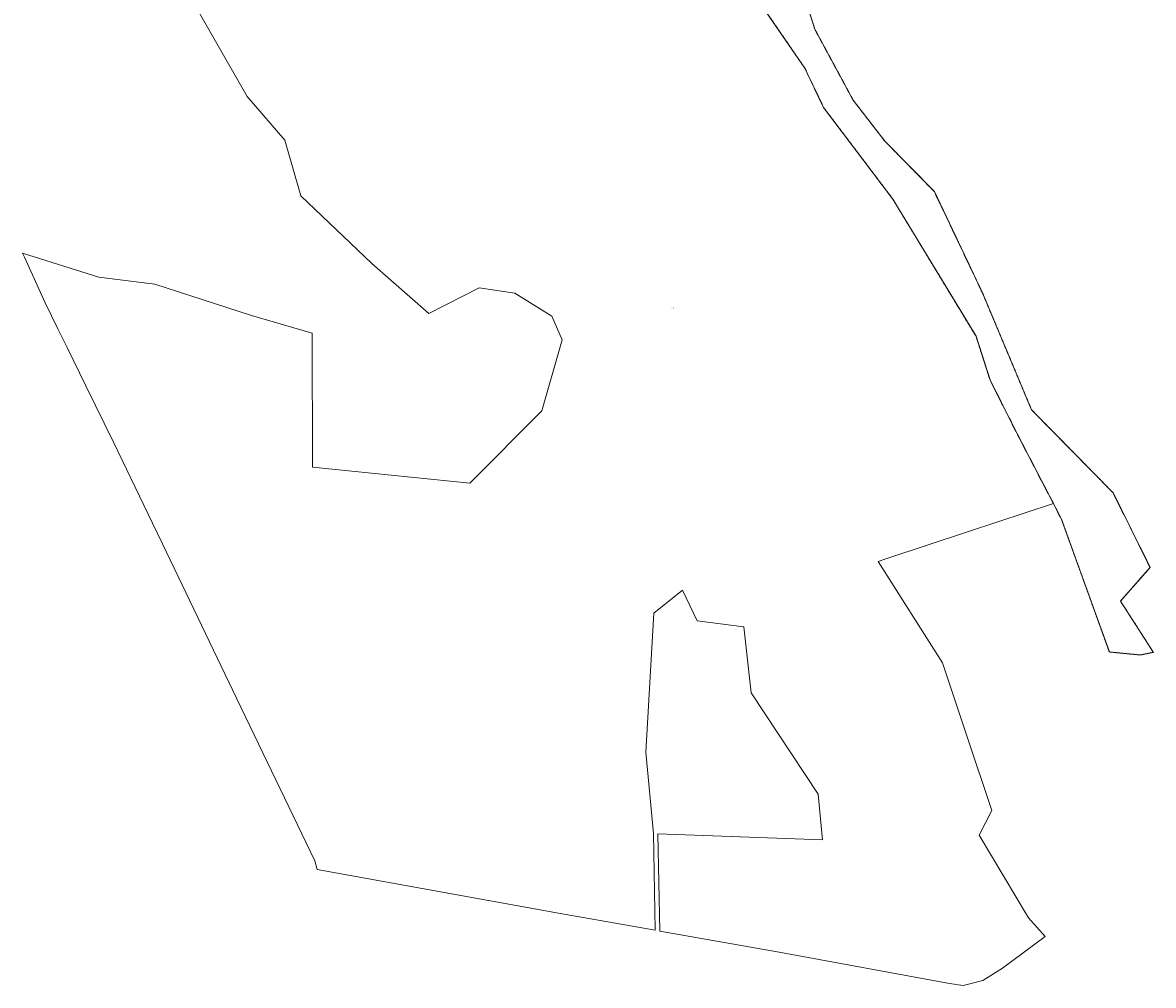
# Model space of a CAD drawing. Header units: metres. Extents: x 5549007 to 5551206, y 5955197 to 5958932.
# Tile 1 of 23: x 5549716 to 5551206, y 5955197 to 5956465. Entities that reach past the tile are written whole.
import ezdxf
from ezdxf.enums import TextEntityAlignment as Align

# ---------------------------------------------------------------- set-up
doc = ezdxf.new("R2010")
doc.units = ezdxf.units.M
for name, pattern in [('219-500', [0]), ('egkk-500', [2, 1.5, -0.5]), ('egug-500', [1, 0.5, -0.5])]:
    doc.linetypes.add(name, pattern=pattern)
doc.styles.get("Standard").update_dxf_attribs({"font": 'Working1250', "width": 0.75})

msp = doc.modelspace()

# ---------------------------------------------------------------- linework, layer by layer
at = {"layer": '217-kontur klasyfikacyjny', "color": 92, "linetype": 'egkk-500', "lineweight": 18, "flags": 128}
for points in [[(5550760.21, 5956456.43), (5550708.36, 5956619.9)], [(5550679.35, 5956503.61), (5550747.03, 5956405.13)], [(5550810.66, 5956362.97), (5550760.21, 5956456.43)], [(5550747.03, 5956405.13), (5550771.69, 5956353.39)], [(5550852.52, 5956308.95), (5550810.66, 5956362.97)], [(5550771.69, 5956353.39), (5550862.84, 5956232.77)], [(5550917.69, 5956242.47), (5550852.52, 5956308.95)], [(5550980.98, 5956109.26), (5550917.69, 5956242.47)], [(5550862.84, 5956232.77), (5550972.61, 5956051.89)], [(5551045.72, 5955955.12), (5550980.98, 5956109.26)], [(5550972.61, 5956051.89), (5550991.01, 5955994.32)], [(5550991.01, 5955994.32), (5551027.37, 5955922.36)], [(5551153.32, 5955845.57), (5551045.72, 5955955.12)], [(5551027.37, 5955922.36), (5551074.52, 5955831.45)], [(5551201.99, 5955747.29), (5551153.32, 5955845.57)], [(5551074.52, 5955831.45), (5551085.37, 5955810.51)], [(5551085.37, 5955810.51), (5551148.28, 5955635.9)], [(5551163.06, 5955702.92), (5551201.99, 5955747.29)], [(5551206.32, 5955635.42), (5551163.06, 5955702.92)], [(5551148.28, 5955635.9), (5551188.78, 5955631.99)], [(5551188.78, 5955631.99), (5551206.32, 5955635.42)]]:
    msp.add_lwpolyline(points, dxfattribs=at)
at = {"layer": '218-kontur użytku gruntowego', "color": 3, "linetype": 'egug-500', "lineweight": 18, "flags": 128}
for points in [[(5550760.21, 5956456.43), (5550708.36, 5956619.9)], [(5550679.35, 5956503.61), (5550747.03, 5956405.13)], [(5550810.66, 5956362.97), (5550760.21, 5956456.43)], [(5550747.03, 5956405.13), (5550771.69, 5956353.39)], [(5550852.52, 5956308.95), (5550810.66, 5956362.97)], [(5550771.69, 5956353.39), (5550862.84, 5956232.77)], [(5550917.69, 5956242.47), (5550852.52, 5956308.95)], [(5550980.98, 5956109.26), (5550917.69, 5956242.47)], [(5550862.84, 5956232.77), (5550972.61, 5956051.89)], [(5551045.72, 5955955.12), (5550980.98, 5956109.26)], [(5550972.61, 5956051.89), (5550991.01, 5955994.32)], [(5550991.01, 5955994.32), (5551027.37, 5955922.36)], [(5551153.32, 5955845.57), (5551045.72, 5955955.12)], [(5551027.37, 5955922.36), (5551074.52, 5955831.45)], [(5551201.99, 5955747.29), (5551153.32, 5955845.57)], [(5551074.52, 5955831.45), (5551085.37, 5955810.51)], [(5551085.37, 5955810.51), (5551148.28, 5955635.9)], [(5551163.06, 5955702.92), (5551201.99, 5955747.29)], [(5551206.32, 5955635.42), (5551163.06, 5955702.92)], [(5551148.28, 5955635.9), (5551188.78, 5955631.99)], [(5551188.78, 5955631.99), (5551206.32, 5955635.42)]]:
    msp.add_lwpolyline(points, dxfattribs=at)
at = {"layer": '219-działka ewidencyjna', "color": 7, "linetype": '219-500', "lineweight": 18, "flags": 128}
for points in [[(5550760.21, 5956456.43), (5550708.36, 5956619.9)], [(5550012, 5956367.76), (5549926.92, 5956517.4)], [(5550747.03, 5956405.13), (5550679.35, 5956503.61)], [(5550810.66, 5956362.97), (5550760.21, 5956456.43)], [(5550771.69, 5956353.39), (5550747.03, 5956405.13)], [(5550061.9, 5956310.24), (5550012, 5956367.76)], [(5550852.52, 5956308.95), (5550810.66, 5956362.97)], [(5550862.84, 5956232.77), (5550771.69, 5956353.39)], [(5550082.88, 5956237.09), (5550061.9, 5956310.24)], [(5550917.69, 5956242.47), (5550852.52, 5956308.95)], [(5550176.44, 5956147.97), (5550082.88, 5956237.09)], [(5550980.98, 5956109.26), (5550917.69, 5956242.47)], [(5550972.61, 5956051.89), (5550862.84, 5956232.77)], [(5549716.14, 5956161.33), (5549718.42, 5956156.32)], [(5549716.14, 5956161.33), (5549816.54, 5956129.96)], [(5549745.79, 5956096.17), (5549718.42, 5956156.32)], [(5550251.31, 5956081.82), (5550176.44, 5956147.97)], [(5549890.3, 5956120.4), (5549816.54, 5956129.96)], [(5550017.93, 5956079.5), (5549890.3, 5956120.4)], [(5550317.93, 5956115.88), (5550251.31, 5956081.82)], [(5550364.76, 5956108.89), (5550317.93, 5956115.88)], [(5550413.55, 5956078.61), (5550364.76, 5956108.89)], [(5551045.72, 5955955.12), (5550980.98, 5956109.26)], [(5549745.79, 5956096.17), (5549762.7, 5956061.68)], [(5550097.71, 5956056.15), (5550017.93, 5956079.5)], [(5550427.05, 5956047.34), (5550413.55, 5956078.61)], [(5549762.7, 5956061.68), (5549774.82, 5956036.96)], [(5550097.71, 5956056.15), (5550098.12, 5955879.28)], [(5550427.05, 5956047.34), (5550400.44, 5955953.52)], [(5550991.01, 5955994.32), (5550972.61, 5956051.89)], [(5549799.51, 5955986.6), (5549774.82, 5956036.96)], [(5549835.87, 5955912.45), (5549799.51, 5955986.6)], [(5551027.37, 5955922.36), (5550991.01, 5955994.32)], [(5550400.44, 5955953.52), (5550305.68, 5955858.36)], [(5551153.32, 5955845.57), (5551045.72, 5955955.12)], [(5551027.37, 5955922.36), (5551074.52, 5955831.45)], [(5549887.28, 5955805.62), (5549835.87, 5955912.45)], [(5550305.68, 5955858.36), (5550098.12, 5955879.28)], [(5551201.99, 5955747.29), (5551153.32, 5955845.57)], [(5550962.79, 5955794.57), (5551074.52, 5955831.45)], [(5551085.37, 5955810.51), (5551074.52, 5955831.45)], [(5549900.38, 5955778.41), (5549887.28, 5955805.62)], [(5551148.28, 5955635.9), (5551085.37, 5955810.51)], [(5550853.54, 5955758.6), (5550962.79, 5955794.57)], [(5549998.51, 5955573.99), (5549900.38, 5955778.41)], [(5550843.76, 5955755.34), (5550853.54, 5955758.6)], [(5550843.76, 5955755.34), (5550928.33, 5955621.6)], [(5551201.99, 5955747.29), (5551163.06, 5955702.92)], [(5550585.93, 5955717.51), (5550548.18, 5955687)], [(5550605.1, 5955676.9), (5550585.93, 5955717.51)], [(5551206.32, 5955635.42), (5551163.06, 5955702.92)], [(5550548.18, 5955687), (5550537.25, 5955503.85)], [(5550666.39, 5955668.93), (5550605.1, 5955676.9)], [(5550676.13, 5955582.1), (5550666.39, 5955668.93)], [(5551188.78, 5955631.99), (5551148.28, 5955635.9)], [(5551206.32, 5955635.42), (5551188.78, 5955631.99)], [(5550928.33, 5955621.6), (5550961, 5955523.99)], [(5550764.69, 5955448.42), (5550676.13, 5955582.1)], [(5550101.16, 5955360.82), (5549998.51, 5955573.99)], [(5550961, 5955523.99), (5550993.35, 5955427.23)], [(5550547.49, 5955396.95), (5550537.25, 5955503.85)], [(5550770.2, 5955388.31), (5550764.69, 5955448.42)], [(5550976.8, 5955394.41), (5550993.35, 5955427.23)], [(5550547.49, 5955396.95), (5550549.72, 5955269.23)], [(5550553.42, 5955396.51), (5550555.99, 5955268.19)], [(5550770.2, 5955388.31), (5550553.42, 5955396.51)], [(5550976.8, 5955394.41), (5551041.95, 5955285.57)], [(5550104.33, 5955349.12), (5550101.16, 5955360.82)], [(5550104.33, 5955349.12), (5550422.44, 5955291.67)], [(5550549.72, 5955269.23), (5550422.44, 5955291.67)], [(5551041.95, 5955285.57), (5551063.5, 5955260.91)], [(5550713.02, 5955240.57), (5550555.99, 5955268.19)], [(5551007.38, 5955219.16), (5551063.5, 5955260.91)], [(5550937.59, 5955199.05), (5550713.02, 5955240.57)], [(5551007.38, 5955219.16), (5550981.55, 5955202.95)], [(5550955.45, 5955196.62), (5550937.59, 5955199.05)], [(5550981.55, 5955202.95), (5550955.45, 5955196.62)]]:
    msp.add_lwpolyline(points, dxfattribs=at)

# ---------------------------------------------------------------- texts
at = {"layer": '211-numer działki ewidencyjnej', "color": 7, "linetype": 'CONTINUOUS', "lineweight": 18, "width": 0.79}
msp.add_text('60/39', height=1, dxfattribs=at).set_placement((5550571.5, 5956089.57), align=Align.TOP_LEFT)

doc.saveas('drawing.dxf')
